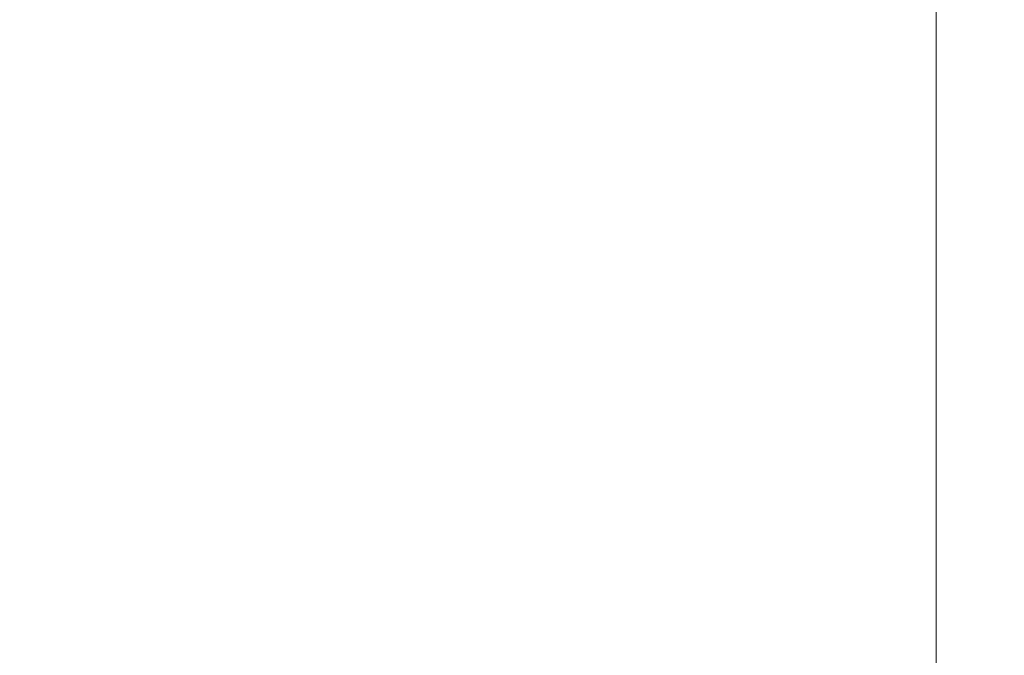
# Model space of a CAD drawing. Header units: millimetres. Extents: x 4 to 1188, y 1 to 840.
# Tile 83 of 197: x 443.53 to 453.84, y 372.4 to 379.06. Entities that reach past the tile are written whole.
import ezdxf

# ---------------------------------------------------------------- set-up
doc = ezdxf.new("R2010")
doc.units = ezdxf.units.MM
doc.layers.add('1', color=7, linetype='Continuous')
doc.styles.add('Arial Unicode MS', font='Arial Unicode MS')
doc.dimstyles.get("Standard").update_dxf_attribs({"dimtxt": 0.18, "dimasz": 0.18, "dimexe": 0.18, "dimexo": 0.0625, "dimgap": 0.09, "dimtad": 0, "dimtih": 1, "dimtoh": 1, "dimdec": 4, "dimzin": 0, "dimdsep": 46, "dimtxsty": 'Standard', "dimcen": 0.09, "dimadec": 0, "dimazin": 0, "dimtfac": 1, "dimtdec": 4, "dimtofl": 0, "dimtmove": 0, "dimatfit": 3, "dimfxl": 0, "dimtolj": 1, "dimtzin": 0, "dimarcsym": 0})

# ---------------------------------------------------------------- blocks, each defined once
blk = doc.blocks.new('_U2')
at = {"layer": '1', "color": 18, "lineweight": 35}
for p, q in [((452.201, 411.791), (436.133, 411.791)), ((438.133, 411.791), (438.133, 270.312)), ((452.844, 270.312), (436.133, 270.312))]:
    blk.add_line(p, q, dxfattribs=at)
at = {"layer": '1', "color": 18, "lineweight": 70}
for points in [[(438.133, 411.791), (438.909, 408.29), (437.357, 408.29)], [(438.133, 270.312), (437.357, 273.812), (438.909, 273.812)]]:
    blk.add_solid(points, dxfattribs=at)
at = {"layer": '1', "color": 18, "linetype": 'Continuous', "lineweight": 13, "insert": (437.378, 335.699), "char_height": 5, "attachment_point": 7, "rotation": 90, "line_spacing_factor": 1.047437, "style": 'Arial Unicode MS'}
blk.add_mtext('\\fArial Unicode MS|b0|i0;\\W1.0000;990', dxfattribs=at)

msp = doc.modelspace()

# ---------------------------------------------------------------- linework, layer by layer
at = {"layer": '1', "color": 154, "linetype": 'Continuous', "lineweight": 13}
msp.add_line((453.1293, 381.2202), (453.1293, 271.3619), dxfattribs=at)

# ---------------------------------------------------------------- dimensions: what is measured, and where the dimension line sits
at = {"layer": '1', "color": 18, "linetype": 'Continuous', "lineweight": 13}
dim = msp.add_linear_dim(base=(438.1331, 270.3119), p1=(453.2007, 411.7905), p2=(453.8436, 270.3119), angle=90, dimstyle='Standard', override={"dimtxt": 5, "dimasz": 3.5, "dimexe": 2, "dimexo": 1, "dimgap": 2.5, "dimtad": 1, "dimtih": 0, "dimtoh": 0, "dimdec": 0, "dimlfac": 7, "dimzin": 8, "dimdsep": 44, "dimlunit": 2, "dimtxsty": 'Arial Unicode MS', "dimsah": 1, "dimse1": 0, "dimse2": 0, "dimsd1": 0, "dimsd2": 0, "dimclrd": 18, "dimclre": 18, "dimclrt": 18, "dimtol": 0, "dimtm": -0.1, "dimtfac": 0.4, "dimtdec": 2, "dimtofl": 1, "dimtmove": 0, "dimtzin": 8, "dimlwd": 35, "dimlwe": 35}, dxfattribs=at)
dim.commit()
dim.dimension.update_dxf_attribs({"geometry": '_U2', "text_midpoint": (438.1331, 341.0512), "dimtype": 160})

doc.saveas('drawing.dxf')
